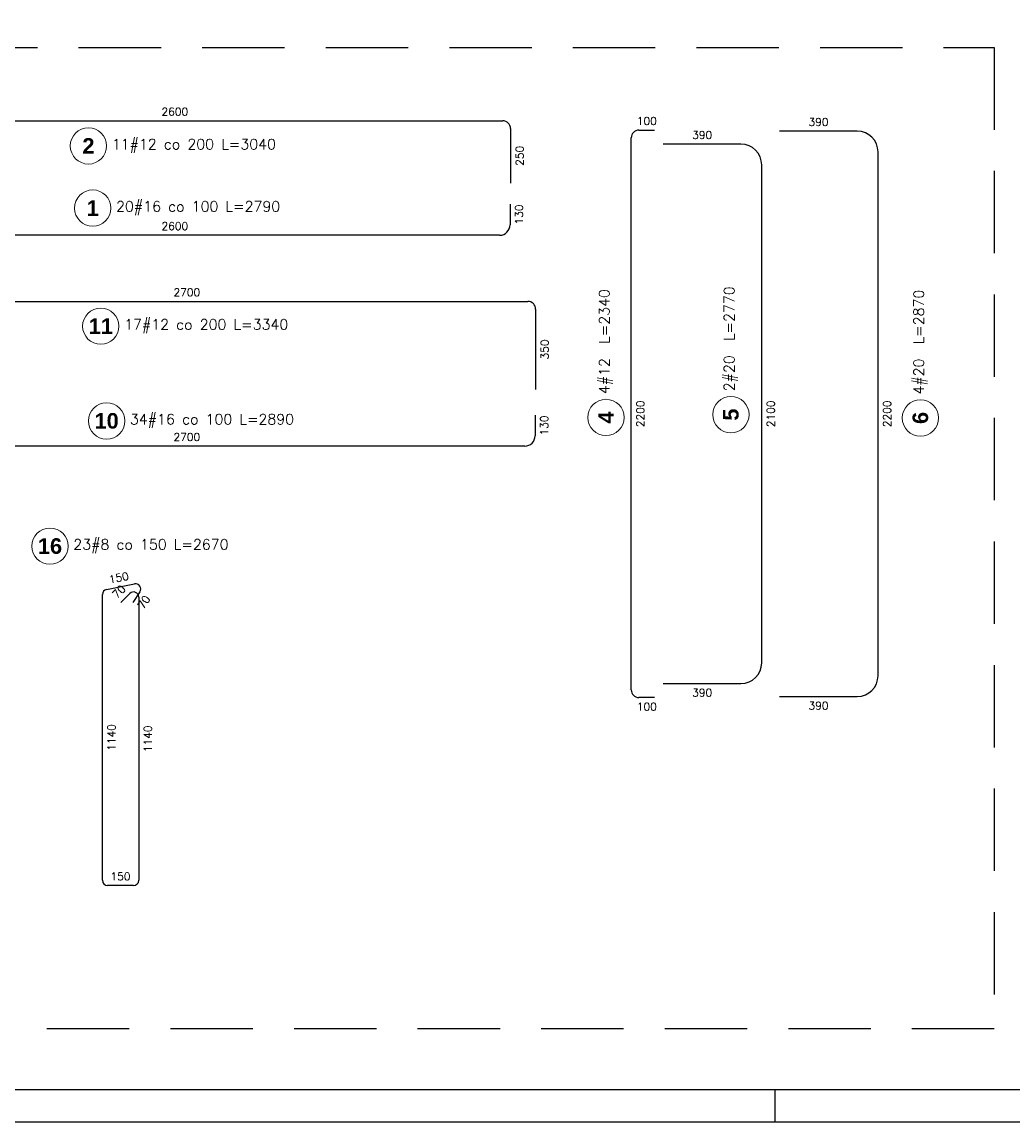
# Model space of a CAD drawing. Header units: millimetres. Extents: x -62590 to 46238, y 147773 to 522018.
# Tile 12 of 93: x 17336 to 21155, y 219643 to 223884. Entities that reach past the tile are written whole.
import ezdxf

# ---------------------------------------------------------------- set-up
doc = ezdxf.new("R2010")
doc.units = ezdxf.units.MM
doc.linetypes.add('HIDDEN', pattern=[9.525, 6.35, -3.175])
for name, color, linetype in [('!PB_Ramka', 7, 'Continuous'), ('AutoCAD_Structural_Detailing_pręt wyrzucony', 7, 'Continuous'), ('e-cad_opisy', 7, 'Continuous'), ('e-cad_wymiary', 1, 'Continuous')]:
    doc.layers.add(name, color=color, linetype=linetype)
doc.styles.add('style1', font='simplex.shx')
doc.styles.add('style3', font='arialbd.ttf')

# ---------------------------------------------------------------- blocks, each defined once
blk = doc.blocks.new('*U590')
at = {"layer": 'e-cad_opisy', "color": 8, "ltscale": 0.4}
for points in [[(0, 0), (1300, 0), (1300, 420), (25, 420), (25, 297), (0, 297), (0, 0)], [(760, 0), (760, 5)]]:
    blk.add_lwpolyline(points, dxfattribs=at)
at = {"layer": 'e-cad_opisy', "color": 3, "ltscale": 0.4}
blk.add_lwpolyline([(30, 5), (1295, 5), (1295, 415), (30, 415), (30, 5)], dxfattribs=at)

msp = doc.modelspace()

# ---------------------------------------------------------------- linework, layer by layer
at = {"layer": 'AutoCAD_Structural_Detailing_pręt wyrzucony', "color": 3}
for p, q in [((16660.4, 223502.9), (19188.4, 223502.9)), ((19218.4, 223472.9), (19218.4, 223262.9)), ((19683.4, 221309), (19683.4, 223437)), ((19713.4, 223467), (19773.4, 223467)), ((20554.8, 223463), (20254.8, 223463)), ((20106.5, 223413), (19806.5, 223413)), ((20634.8, 221363), (20634.8, 223383)), ((20186.5, 221413), (20186.5, 223333)), ((19216.4, 223181.7), (19216.4, 223101.7)), ((19176.4, 223061.7), (16672.4, 223061.7)), ((16657.2, 222806.7), (19285.2, 222806.7)), ((19315.2, 222776.7), (19315.2, 222466.7)), ((19313.2, 222368.5), (19313.2, 222288.5)), ((19273.2, 222248.5), (16669.2, 222248.5)), ((17661.7, 221695.8), (17769.3, 221717.6)), ((17645.6, 220574.4), (17645.6, 221676.2)), ((17716.1, 221645.1), (17751.5, 221680.5)), ((17790, 221686.9), (17762.3, 221645.3)), ((17785.6, 221666.3), (17785.6, 220574.4)), ((19806.5, 221333), (20106.5, 221333)), ((19773.4, 221279), (19713.4, 221279)), ((20254.8, 221283), (20554.8, 221283)), ((17765.6, 220554.4), (17665.6, 220554.4))]:
    msp.add_line(p, q, dxfattribs=at)
at = {"layer": 'AutoCAD_Structural_Detailing_pręt wyrzucony', "color": 8, "lineweight": 0}
for centre in [(17591.7, 223406), (17608.2, 223166.3), (17639.2, 222711), (17661.7, 222345.6), (19586.3, 222359), (20067.8, 222370), (20798.2, 222357.1), (17443.4, 221862.8)]:
    msp.add_circle(centre, 70, dxfattribs=at)
at = {"layer": 'AutoCAD_Structural_Detailing_pręt wyrzucony', "color": 3}
for centre, radius, start, end in [((19188.4, 223472.9), 30, 0, 90), ((19713.4, 223437), 30, 90, 180), ((20554.8, 223383), 80, 0, 90), ((20106.5, 223333), 80, 0, 90), ((19176.4, 223101.7), 40, 270, 0), ((19285.2, 222776.7), 30, 0, 90), ((19273.2, 222288.5), 40, 270, 0), ((17665.6, 221676.2), 20, 101.4592, 180), ((17773.3, 221698), 20, 326.4592, 101.4592), ((17765.6, 221666.3), 20, 0, 135), ((20106.5, 221413), 80, 270, 0), ((20554.8, 221363), 80, 270, 0), ((19713.4, 221309), 30, 180, 270), ((17665.6, 220574.4), 20, 180, 270), ((17765.6, 220574.4), 20, 270, 0)]:
    msp.add_arc(centre, radius, start, end, dxfattribs=at)
at = {"layer": 'e-cad_wymiary', "linetype": 'HIDDEN', "ltscale": 50}
msp.add_lwpolyline([(14220.2, 223785.8), (21083, 223785.8), (21083, 220001.5), (14220.2, 220001.5)], close=True, dxfattribs=at)

# ---------------------------------------------------------------- block references
at = {"layer": '!PB_Ramka', "xscale": 25, "yscale": 25, "zscale": 25}
msp.add_blockref('*U590', (1238, 219642.6), dxfattribs=at)

# ---------------------------------------------------------------- texts
at = {"layer": 'AutoCAD_Structural_Detailing_pręt wyrzucony', "color": 2, "style": 'style1'}
for s, insert, char_height, attachment_point in [('2600', (17924.4, 223537.9), 30, 5), ('100', (19743.4, 223502), 30, 5), ('390', (20404.8, 223498), 30, 5), ('11#12 co 200 L=3040', (17681.7, 223406), 40, 4), ('390', (19956.5, 223448), 30, 5), ('20#16 co 100 L=2790', (17698.2, 223166.3), 40, 4), ('2600', (17924.4, 223096.7), 30, 5), ('17#12 co 200 L=3340', (17729.2, 222711), 40, 4), ('34#16 co 100 L=2890', (17751.7, 222345.6), 40, 4), ('23#8 co 150 L=2670', (17533.4, 221862.8), 40, 4), ('390', (19956.5, 221298), 30, 5), ('390', (20404.8, 221248), 30, 5), ('100', (19743.4, 221244), 30, 5), ('150', (17715.6, 220589.4), 30, 5)]:
    msp.add_mtext(s, dxfattribs=dict(at, insert=insert, char_height=char_height, attachment_point=attachment_point))
at = {"layer": 'AutoCAD_Structural_Detailing_pręt wyrzucony', "color": 1, "char_height": 60, "attachment_point": 5, "style": 'style3'}
for s, insert in [('2', (17591.7, 223406)), ('1', (17608.2, 223166.3)), ('11', (17639.2, 222711)), ('10', (17661.7, 222345.6)), ('16', (17443.4, 221862.8))]:
    msp.add_mtext(s, dxfattribs=dict(at, insert=insert))
at = {"layer": 'AutoCAD_Structural_Detailing_pręt wyrzucony', "color": 2, "style": 'style1'}
for s, insert, char_height, attachment_point, rotation in [('250', (19253.4, 223367.9), 30, 5, 90), ('130', (19251.4, 223141.7), 30, 5, 90), ('2700', (17971.2, 222841.7), 30, 5, 0), ('4#12  L=2340', (19586.3, 222449), 40, 4, 90), ('2#20  L=2770', (20067.8, 222460), 40, 4, 90), ('4#20  L=2870', (20798.2, 222447.1), 40, 4, 90), ('350', (19350.2, 222621.7), 30, 5, 90), ('2200', (19718.4, 222373), 30, 5, 90), ('2100', (20221.5, 222373), 30, 5, 90), ('2200', (20669.8, 222373), 30, 5, 90), ('130', (19348.2, 222328.5), 30, 5, 90), ('2700', (17971.2, 222283.5), 30, 5, 0), ('150', (17708.5, 221741), 30, 5, 11.4592), ('70', (17709.1, 221687.5), 30, 5, 45), ('70', (17805.3, 221646.8), 30, 5, 56.4592), ('1140', (17680.6, 221125.3), 30, 5, 90), ('1140', (17820.6, 221120.3), 30, 5, 90)]:
    msp.add_mtext(s, dxfattribs=dict(at, insert=insert, char_height=char_height, attachment_point=attachment_point, rotation=rotation))
at = {"layer": 'AutoCAD_Structural_Detailing_pręt wyrzucony', "color": 1, "char_height": 60, "attachment_point": 5, "rotation": 90, "style": 'style3'}
for s, insert in [('4', (19586.3, 222359)), ('5', (20067.8, 222370)), ('6', (20798.2, 222357.1))]:
    msp.add_mtext(s, dxfattribs=dict(at, insert=insert))

doc.saveas('drawing.dxf')
